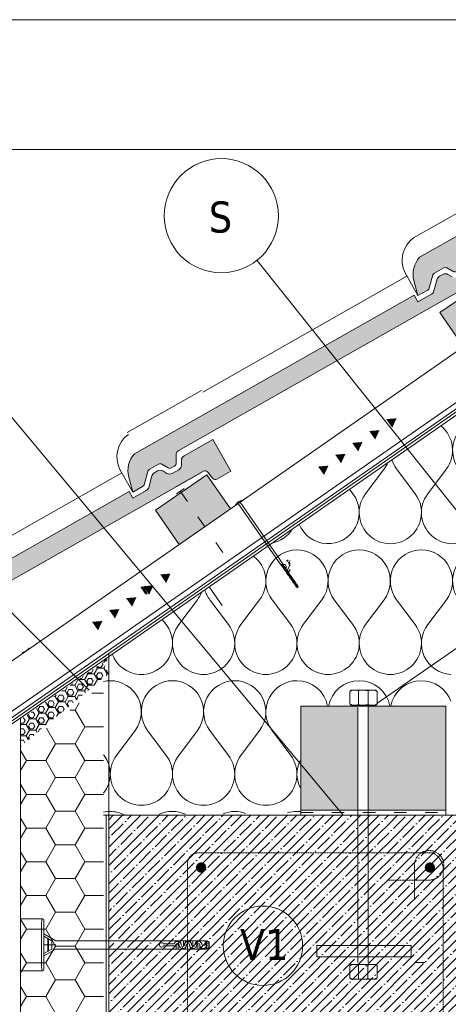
# Model space of a CAD drawing. Header units: millimetres. Extents: x -105824 to -100731, y 43743 to 47488.
# Tile 24 of 25: x -101710 to -101297, y 46519 to 47467. Entities that reach past the tile are written whole.
import ezdxf

# ---------------------------------------------------------------- set-up
doc = ezdxf.new("R2010")
doc.units = ezdxf.units.MM
doc.header["$MEASUREMENT"] = 0
doc.linetypes.add('ASFALT', pattern=[30, 12, -18])
doc.linetypes.add('ČÁRKOVANÁ2', pattern=[0.375, 0.25, -0.125])
doc.styles.add('GENEROVANÝ_STYL_1', font='tahoma.ttf')
doc.linetypes.add('LEPENÍ', pattern='A,0,[3,Detail č.2 DETAIL ŘÍMSY1.Shx,S=0.060476,R=0,X=0,Y=0],-7.62,0', length=7.62)
doc.linetypes.add('PE', pattern='A,0,[2,Detail č.2 DETAIL ŘÍMSY1.Shx,S=0.1501,R=0,X=0,Y=0],-0.1501,0', length=0.1501)
pattern_1 = [(45, (-214672.357, 150968.822), (-8.8388348, 8.8388348), []), (45, (-214663.518, 150968.822), (-8.8388348, 8.8388348), [15.625, -3.125, 0, -3.125])]
pattern_2 = [(0, (-214729.0185, 150545.0436), (0, 4.330127), [2.5, -5]), (120, (-214729.0185, 150545.0436), (3.74999998, 2.1650635), [2.5, -5]), (60, (-214726.5185, 150545.0436), (-3.74999998, 2.1650635), [2.5, -5]), (0, (-214729.5185, 150544.1756), (7.5, 4.330127), [5, -10]), (120, (-214729.5185, 150544.1756), (-7.49999998, 4.33012703), [5, -10]), (60, (-214729.5185, 150544.1756), (2e-08, 8.66025403), [0, -10, 5, 0, 0, 0])]

# ---------------------------------------------------------------- blocks, each defined once
blk = doc.blocks.new('*X3')
at = {"color": 30, "linetype": 'Continuous', "lineweight": 20, "true_color": 0xff6600}
for p, q in [((-101196.77, 47136.55), (-101178.77, 47160.55)), ((-101208.77, 47136.55), (-101211.67, 47140.41)), ((-101376.77, 47010.55), (-101358.77, 47034.55)), ((-101328.77, 47010.55), (-101346.77, 47034.55)), ((-101316.77, 47010.55), (-101298.77, 47034.55)), ((-101268.77, 47010.55), (-101286.77, 47034.55)), ((-101256.77, 47010.55), (-101238.77, 47034.55)), ((-101208.77, 47010.55), (-101226.77, 47034.55)), ((-101196.77, 47010.55), (-101178.77, 47034.55)), ((-101148.77, 47010.55), (-101166.77, 47034.55)), ((-101136.77, 47010.55), (-101118.77, 47034.55)), ((-101088.77, 47010.55), (-101106.77, 47034.55)), ((-101388.77, 47010.55), (-101392.13, 47015.02)), ((-101076.77, 47010.55), (-101070.81, 47018.51)), ((-101556.77, 46884.55), (-101538.77, 46908.55)), ((-101508.77, 46884.55), (-101526.77, 46908.55)), ((-101496.77, 46884.55), (-101478.77, 46908.55)), ((-101448.77, 46884.55), (-101466.77, 46908.55)), ((-101436.77, 46884.55), (-101418.77, 46908.55)), ((-101388.77, 46884.55), (-101406.77, 46908.55)), ((-101376.77, 46884.55), (-101358.77, 46908.55)), ((-101328.77, 46884.55), (-101346.77, 46908.55)), ((-101316.77, 46884.55), (-101298.77, 46908.55)), ((-101268.77, 46884.55), (-101286.77, 46908.55)), ((-101256.77, 46884.55), (-101238.77, 46908.55)), ((-101208.77, 46884.55), (-101226.77, 46908.55)), ((-101196.77, 46884.55), (-101178.77, 46908.55)), ((-101148.77, 46884.55), (-101166.77, 46908.55)), ((-101136.77, 46884.55), (-101118.77, 46908.55)), ((-101093.38, 46890.69), (-101106.77, 46908.55)), ((-101568.77, 46884.55), (-101572.58, 46889.63)), ((-101616.77, 46758.55), (-101598.77, 46782.55)), ((-101568.77, 46758.55), (-101586.77, 46782.55)), ((-101556.77, 46758.55), (-101538.77, 46782.55)), ((-101508.77, 46758.55), (-101526.77, 46782.55)), ((-101496.77, 46758.55), (-101478.77, 46782.55)), ((-101448.77, 46758.55), (-101466.77, 46782.55)), ((-101628.77, 46758.55), (-101629.16, 46759.06))]:
    blk.add_line(p, q, dxfattribs=at)
for centre, start, end in [((-101202.77, 47178.55), 323.1301, 329.15645), ((-101232.77, 47118.55), 203.44208, 36.8699), ((-101172.77, 47118.55), 143.1301, 356.29732), ((-101112.77, 47118.55), 184.0625, 248.50731), ((-101292.77, 47118.55), 285.59907, 323.9872), ((-101262.77, 47052.55), 90, 216.8699), ((-101262.77, 47052.55), 323.1301, 90), ((-101202.77, 47052.55), 90, 216.8699), ((-101202.77, 47052.55), 323.1301, 90), ((-101142.77, 47052.55), 90, 216.8699), ((-101142.77, 47052.55), 323.1301, 90), ((-101322.77, 47052.55), 323.1301, 51.75009), ((-101082.77, 47052.55), 146.77877, 216.8699), ((-101382.77, 47052.55), 323.1301, 336.62743), ((-101322.77, 47052.55), 197.83618, 216.8699), ((-101412.77, 46992.55), 201.95233, 36.8699), ((-101352.77, 46992.55), 143.1301, 36.8699), ((-101292.77, 46992.55), 143.1301, 36.8699), ((-101232.77, 46992.55), 143.1301, 36.8699), ((-101172.77, 46992.55), 143.1301, 36.8699), ((-101112.77, 46992.55), 143.1301, 36.8699), ((-101052.77, 46992.55), 143.1301, 307.85559), ((-101472.77, 46992.55), 281.57162, 328.01464), ((-101442.77, 46926.55), 90, 216.8699), ((-101442.77, 46926.55), 323.1301, 90), ((-101382.77, 46926.55), 90, 216.8699), ((-101382.77, 46926.55), 323.1301, 90), ((-101322.77, 46926.55), 90, 216.8699), ((-101322.77, 46926.55), 323.1301, 90), ((-101262.77, 46926.55), 90, 216.8699), ((-101262.77, 46926.55), 323.1301, 90), ((-101202.77, 46926.55), 90, 216.8699), ((-101202.77, 46926.55), 323.1301, 90), ((-101142.77, 46926.55), 90, 216.8699), ((-101142.77, 46926.55), 323.1301, 90), ((-101082.77, 46926.55), 90, 216.8699), ((-101082.77, 46926.55), 343.64494, 90), ((-101022.77, 46926.55), 94.73186, 193.53745), ((-101502.77, 46926.55), 323.1301, 53.27933), ((-101502.77, 46926.55), 196.30694, 216.8699), ((-101562.77, 46926.55), 323.1301, 339.29031), ((-101592.77, 46866.55), 200.4537, 36.8699), ((-101532.77, 46866.55), 143.1301, 36.8699), ((-101472.77, 46866.55), 143.1301, 36.8699), ((-101412.77, 46866.55), 143.1301, 36.8699), ((-101352.77, 46866.55), 143.1301, 36.8699), ((-101292.77, 46866.55), 143.1301, 266.50292), ((-101292.77, 46866.55), 14.00176, 36.8699), ((-101232.77, 46866.55), 143.1301, 165.99824), ((-101232.77, 46866.55), 249.80637, 36.8699), ((-101172.77, 46866.55), 143.1301, 273.25136), ((-101172.77, 46866.55), 336.43317, 36.8699), ((-101112.77, 46866.55), 143.1301, 197.93472), ((-101652.77, 46866.55), 321.9331, 331.46852), ((-101622.77, 46800.55), 90, 102.28111), ((-101622.77, 46800.55), 323.1301, 90), ((-101562.77, 46800.55), 90, 216.8699), ((-101562.77, 46800.55), 323.1301, 90), ((-101502.77, 46800.55), 90, 216.8699), ((-101502.77, 46800.55), 323.1301, 90), ((-101442.77, 46800.55), 90, 216.8699), ((-101442.77, 46800.55), 10.32597, 90), ((-101382.77, 46800.55), 90, 169.67403), ((-101382.77, 46800.55), 10.32597, 90), ((-101322.77, 46800.55), 90, 169.67403), ((-101322.77, 46800.55), 20.11533, 90), ((-101262.77, 46800.55), 345.36344, 47.94591), ((-101202.77, 46800.55), 90, 192.35535), ((-101202.77, 46800.55), 57.32918, 90), ((-101652.77, 46740.55), 321.93331, 36.8699), ((-101592.77, 46740.55), 143.1301, 36.8699), ((-101532.77, 46740.55), 143.1301, 36.8699), ((-101472.77, 46740.55), 143.1301, 36.8699), ((-101412.77, 46740.55), 154.21964, 205.78036), ((-101622.77, 46674.55), 90, 102.28098), ((-101622.77, 46674.55), 62.58104, 90), ((-101562.77, 46674.55), 90, 115.64444), ((-101562.77, 46674.55), 65.78788, 90), ((-101502.77, 46674.55), 90, 111.9936), ((-101502.77, 46674.55), 69.43872, 90), ((-101442.77, 46674.55), 90, 107.61248), ((-101442.77, 46674.55), 84.28777, 90)]:
    blk.add_arc(centre, 30, start, end, dxfattribs=at)
blk = doc.blocks.new('výplň_1_1', base_point=(0, 0))
at = {"color": 30, "linetype": 'Continuous', "lineweight": 20, "true_color": 0xff6600}
blk.add_blockref('*X3', (0, 0), dxfattribs=at)

msp = doc.modelspace()

# ---------------------------------------------------------------- hatches: boundary and pattern name
at = {"linetype": 'Continuous', "lineweight": 20, "true_color": 0xff6600}
for points in [[(-101284.24, 47238.4, -0.268535), (-101282.44, 47241.46), (-101227.53, 47272.61), (-101237.96, 47287.63), (-101324.52, 47238.53, 0.255685), (-101330.01, 47216.17), (-101326.13, 47201.56), (-101316.66, 47206.93, 0.198911), (-101315.24, 47208.76), (-101311.71, 47221.52, -0.197952), (-101310.29, 47223.34), (-101301.2, 47228.49, -0.267722), (-101298.16, 47228.47), (-101292.13, 47224.93, 0.270431), (-101289.1, 47224.89), (-101285.84, 47226.74, 0.267947), (-101284.3, 47229.36)], [(-101599.42, 47049.13, 0.255685), (-101604.92, 47026.78), (-101601.03, 47012.17), (-101591.57, 47017.54, 0.198911), (-101590.14, 47019.37), (-101586.62, 47032.13, -0.197952), (-101585.19, 47033.95), (-101576.1, 47039.1, -0.267722), (-101573.07, 47039.08), (-101567.04, 47035.53, 0.270431), (-101564.01, 47035.5), (-101560.75, 47037.35, 0.267947), (-101559.21, 47039.96), (-101559.14, 47049.01, -0.268535), (-101557.35, 47052.07), (-101258.04, 47221.85, -0.364957), (-101254.21, 47221.16), (-101248.94, 47214.78, 0.36397), (-101245.1, 47214.07), (-101231.48, 47221.8), (-101248.83, 47252.39), (-101276.66, 47236.6, 0.267947), (-101279.22, 47232.24), (-101279.26, 47227.56, -0.267952), (-101281.82, 47223.2), (-101288.12, 47219.63, -0.267826), (-101293.18, 47219.67), (-101297.2, 47222.04, 0.267949), (-101302.26, 47222.08), (-101305.24, 47220.39, 0.198913), (-101307.62, 47217.33), (-101310.7, 47206.2, -0.198912), (-101313.08, 47203.15), (-101326.15, 47195.73), (-101329.76, 47202.1)], [(-101255.65, 47219.44), (-101304.92, 47185.2), (-101282.1, 47152.36), (-101232.83, 47186.59)], [(-101346.72, 47083.37), (-101356.68, 47082.54), (-101350.97, 47074.33)], [(-101363.14, 47071.96), (-101373.1, 47071.12), (-101367.4, 47062.91)], [(-101874.33, 46859.74, 0.255685), (-101879.82, 46837.39), (-101875.94, 46822.78), (-101866.47, 46828.15, 0.198911), (-101865.04, 46829.98), (-101861.52, 46842.73, -0.197952), (-101860.1, 46844.55), (-101851.01, 46849.71, -0.267722), (-101847.97, 46849.69), (-101841.94, 46846.14, 0.270431), (-101838.91, 46846.11), (-101835.65, 46847.96, 0.267947), (-101834.11, 46850.57), (-101834.04, 46859.62, -0.268535), (-101832.25, 46862.68), (-101532.94, 47032.46, -0.364957), (-101529.11, 47031.76), (-101523.84, 47025.39, 0.36397), (-101520.01, 47024.68), (-101506.38, 47032.41), (-101523.73, 47062.99), (-101551.57, 47047.21, 0.267947), (-101554.13, 47042.85), (-101554.16, 47038.17, -0.267952), (-101556.73, 47033.81), (-101563.02, 47030.24, -0.267826), (-101568.08, 47030.28), (-101572.11, 47032.65, 0.267949), (-101577.17, 47032.69), (-101580.15, 47030.99, 0.198913), (-101582.53, 47027.94), (-101585.6, 47016.81, -0.198912), (-101587.98, 47013.76), (-101601.05, 47006.34), (-101604.66, 47012.71)], [(-101379.56, 47060.54), (-101389.53, 47059.71), (-101383.82, 47051.5)], [(-101395.98, 47049.13), (-101405.95, 47048.29), (-101400.24, 47040.08)], [(-101412.41, 47037.72), (-101422.37, 47036.88), (-101416.66, 47028.67)], [(-101529.79, 47028.96), (-101579.07, 46994.72), (-101556.24, 46961.87), (-101506.97, 46996.11)], [(-101564.63, 46933.77), (-101574.59, 46932.93), (-101568.89, 46924.72)], [(-101581.05, 46922.36), (-101591.02, 46921.52), (-101585.31, 46913.31)], [(-101597.47, 46910.94), (-101607.44, 46910.1), (-101601.73, 46901.89)], [(-101613.9, 46899.53), (-101623.86, 46898.69), (-101618.15, 46890.48)], [(-101630.32, 46888.11), (-101640.28, 46887.28), (-101634.58, 46879.06)], [(-101354.05, 46805.93), (-101331.53, 46805.93), (-101354.05, 46806.97)]]:
    msp.add_hatch(color=30, dxfattribs=at).paths.add_polyline_path(points)
h = msp.add_hatch(dxfattribs=at)
h.set_pattern_fill('PUR_0001', color=30, style=0, pattern_type=2)
h.set_pattern_definition(pattern_2)
h.paths.add_polyline_path([(-101456.91, 46943.21), (-101456.51, 46943.33), (-101456.69, 46942.77), (-101456.26, 46942.15), (-101455.78, 46942.28), (-101455.96, 46941.72), (-101455.53, 46941.1), (-101455.06, 46941.23), (-101455.24, 46940.68), (-101454.81, 46940.06), (-101454.33, 46940.19), (-101454.51, 46939.63), (-101454.08, 46939.01), (-101453.61, 46939.14), (-101453.79, 46938.59), (-101453.36, 46937.96), (-101452.88, 46938.1), (-101453.06, 46937.54), (-101452.63, 46936.92), (-101452.16, 46937.05), (-101452.34, 46936.49), (-101451.91, 46935.87), (-101451.43, 46936), (-101451.61, 46935.45), (-101451.2, 46934.86), (-101449.31, 46936.32), (-101449.31, 46948.49)])
h = msp.add_hatch(dxfattribs=at)
h.set_pattern_fill('PUR_0001', color=30, style=0, pattern_type=2)
h.set_pattern_definition(pattern_2)
h.paths.add_polyline_path([(-101456.69, 46942.77), (-101457.45, 46941.7), (-101457.02, 46941.08), (-101456.26, 46942.15)])
h = msp.add_hatch(dxfattribs=at)
h.set_pattern_fill('PUR_0001', color=30, style=0, pattern_type=2)
h.set_pattern_definition(pattern_2)
h.paths.add_polyline_path([(-101455.78, 46942.28), (-101457.2, 46940.52), (-101456.73, 46940.65), (-101455.96, 46941.72)])
h = msp.add_hatch(dxfattribs=at)
h.set_pattern_fill('PUR_0001', color=30, style=0, pattern_type=2)
h.set_pattern_definition(pattern_2)
h.paths.add_polyline_path([(-101457.2, 46940.52), (-101455.78, 46942.28), (-101456.26, 46942.15), (-101457.02, 46941.08)])
h = msp.add_hatch(dxfattribs=at)
h.set_pattern_fill('PUR_0001', color=30, style=0, pattern_type=2)
h.set_pattern_definition(pattern_2)
h.paths.add_polyline_path([(-101455.96, 46941.72), (-101456.73, 46940.65), (-101456.3, 46940.03), (-101455.53, 46941.1)])
h = msp.add_hatch(dxfattribs=at)
h.set_pattern_fill('PUR_0001', color=30, style=0, pattern_type=2)
h.set_pattern_definition(pattern_2)
h.paths.add_polyline_path([(-101455.57, 46938.99), (-101454.81, 46940.06), (-101455.24, 46940.68), (-101456, 46939.61)])
h = msp.add_hatch(dxfattribs=at)
h.set_pattern_fill('PUR_0001', color=30, style=0, pattern_type=2)
h.set_pattern_definition(pattern_2)
h.paths.add_polyline_path([(-101454.51, 46939.63), (-101455.28, 46938.56), (-101454.85, 46937.94), (-101454.08, 46939.01)])
h = msp.add_hatch(dxfattribs=at)
h.set_pattern_fill('PUR_0001', color=30, style=0, pattern_type=2)
h.set_pattern_definition(pattern_2)
h.paths.add_polyline_path([(-101453.4, 46935.85), (-101452.63, 46936.92), (-101453.06, 46937.54), (-101453.83, 46936.47)])
h = msp.add_hatch(dxfattribs=at)
h.set_pattern_fill('PUR_0001', color=30, style=0, pattern_type=2)
h.set_pattern_definition(pattern_2)
h.paths.add_polyline_path([(-101451.61, 46935.45), (-101452.38, 46934.38), (-101452.19, 46934.1), (-101451.2, 46934.86), (-101451.18, 46934.83)])
h = msp.add_hatch(dxfattribs=at)
h.set_pattern_fill('DEK03_PIR_0001', color=30, style=0, pattern_type=2)
h.set_pattern_definition([(0, (-214781.358, 150533.886), (0, 5.41265875), [3.125, -6.25]), (120, (-214781.358, 150533.886), (4.68749998, 2.70632937), [3.125, -6.25]), (60, (-214778.233, 150533.886), (-4.68749998, 2.70632938), [3.125, -6.25]), (0, (-214781.983, 150532.801), (9.375, 5.41265875), [6.25, -12.5]), (120, (-214781.983, 150532.801), (-9.37499998, 5.41265879), [6.25, -12.5]), (60, (-214781.983, 150532.801), (2e-08, 10.82531754), [0, -12.5, 6.25, 0, 0, 0])])
h.paths.add_polyline_path([(-101707.93, 46794.01, 0.079502), (-101709.16, 46767.3), (-101624.16, 46837.65, -0.458982), (-101624.16, 46852.22)])
h = msp.add_hatch(dxfattribs=at)
h.set_pattern_fill('EPS_0001', color=30, style=0, pattern_type=2)
h.set_pattern_definition([(0, (-214822.357, 150968.822), (28.125, 16.2379762), [18.75, -37.5]), (120, (-214822.357, 150968.822), (-28.125, 16.2379764), [18.75, -37.5]), (60, (-214822.357, 150968.822), (6e-08, 32.4759526), [0, -37.5, 18.75, 0, 0, 0])])
h.paths.add_polyline_path([(-101709.16, 46765.62), (-101709.16, 46462.93), (-101629.16, 46462.93), (-101629.16, 46827.29)])
at = {"linetype": 'Continuous', "lineweight": 20, "true_color": 0xb4a35c}
for points in [[(-101439.16, 46745.04), (-101383.95, 46783.41), (-101383.95, 46805.93), (-101439.16, 46805.93)], [(-101374.05, 46705.93), (-101299.16, 46705.93), (-101299.16, 46805.93), (-101374.05, 46805.93)], [(-101383.95, 46783.41), (-101439.16, 46745.04), (-101439.16, 46705.93), (-101383.95, 46705.93)]]:
    msp.add_hatch(color=33, dxfattribs=at).paths.add_polyline_path(points)
at = {"linetype": 'Continuous', "lineweight": 20, "true_color": 0xff6600}
h = msp.add_hatch(dxfattribs=at)
h.set_pattern_fill('ANSI35_0001', color=30, style=0, pattern_type=2)
h.set_pattern_definition(pattern_1)
h.paths.add_polyline_path([(-101364.05, 46700.93), (-101624.16, 46700.93), (-101624.16, 46450.93), (-101244.16, 46450.93), (-101244.16, 46700.93), (-101354.35, 46700.93), (-101354.35, 46559.07, 1), (-101308.86, 46559.07), (-101299.16, 46559.07, -1), (-101364.05, 46559.07)])
h = msp.add_hatch(dxfattribs=at)
h.set_pattern_fill('ANSI35_0001', color=30, style=0, pattern_type=2)
h.set_pattern_definition(pattern_1)
h.paths.add_polyline_path([(-101308.86, 46559.07, -1), (-101354.35, 46559.07), (-101354.35, 46700.93), (-101364.05, 46700.93), (-101364.05, 46559.07, 1), (-101299.16, 46559.07)])
at = {"linetype": 'Continuous', "lineweight": 13}
for points in [[(-101530.12, 46650.53, 1), (-101540.14, 46650.53, 1)], [(-101319.64, 46650.53, 1), (-101309.62, 46650.53, 1)]]:
    msp.add_hatch(color=154, dxfattribs=at).paths.add_polyline_path(points)

# ---------------------------------------------------------------- linework, layer by layer
at = {"color": 154, "linetype": 'Continuous', "lineweight": 13}
for p, q in [((-101736.35, 47342.48), (-100736.35, 47342.48)), ((-101481.38, 47235.61), (-101144.48, 46813.53))]:
    msp.add_line(p, q, dxfattribs=at)
at = {"color": 48, "linetype": 'Continuous', "lineweight": 20, "true_color": 0x5a400a}
for p, q in [((-101258.63, 47298), (-101330.34, 47257.32)), ((-101336.73, 47220.25), (-101533.53, 47108.61)), ((-101326.13, 47201.56), (-101338.61, 47223.56)), ((-102035.43, 46628.91), (-101188.94, 47217.08)), ((-101304.92, 47185.2), (-101255.65, 47219.44)), ((-102019.18, 46591.5), (-101166.12, 47184.23)), ((-101304.92, 47185.2), (-101282.1, 47152.36)), ((-102006.91, 46587.84), (-101160.42, 47176.02)), ((-101931.25, 46646.5), (-101163.27, 47180.13)), ((-101534.64, 47110.27), (-101606.35, 47069.59)), ((-101611.63, 47030.85), (-101808.43, 46919.22)), ((-101601.03, 47012.17), (-101613.51, 47034.16)), ((-101579.07, 46994.72), (-101529.79, 47028.96)), ((-101529.79, 47028.96), (-101506.97, 46996.11)), ((-101365.67, 46808.66), (-101070.98, 47013.42)), ((-101579.07, 46994.72), (-101556.24, 46961.87)), ((-101527.44, 46921), (-101514.88, 46902.93)), ((-101624.16, 46856.84), (-101624.16, 46450.93)), ((-101439.16, 46805.93), (-101439.16, 46700.93)), ((-101299.16, 46805.93), (-101439.16, 46805.93)), ((-101299.16, 46805.93), (-101299.16, 46700.93)), ((-101709.16, 46794.73), (-101709.16, 46329.01)), ((-101244.16, 46700.93), (-101629.16, 46700.93)), ((-101624.16, 46450.93), (-101624.16, 46700.93)), ((-101439.16, 46705.93), (-101299.16, 46705.93))]:
    msp.add_line(p, q, dxfattribs=at)
at = {"color": 7, "linetype": 'PE', "lineweight": 13}
msp.add_line((-101934.06, 46641.5), (-101161.84, 47178.08), dxfattribs=at)
at = {"color": 7, "linetype": 'ASFALT', "lineweight": 20}
for p, q in [((-101558.98, 47010.5), (-101551.59, 47015.64)), ((-101555.29, 47013.07), (-101509.64, 46947.37))]:
    msp.add_line(p, q, dxfattribs=at)
at = {"color": 7, "linetype": 'Continuous', "lineweight": 20}
for p, q in [((-101495.44, 47004.12), (-101501.8, 46999.7)), ((-101497.65, 47002.58), (-101456.54, 46943.3)), ((-101495.79, 47004.63), (-101496.73, 47003.97)), ((-101495.79, 47004.63), (-101495.44, 47004.12)), ((-101501.21, 47000.87), (-101502.15, 47000.21)), ((-101502.15, 47000.21), (-101501.8, 46999.7)), ((-101499.43, 47001.35), (-101458.32, 46942.07)), ((-101457.71, 46942.01), (-101458.32, 46942.07)), ((-101456.69, 46943.19), (-101458.17, 46942.16)), ((-101457.36, 46941.5), (-101457.71, 46942.01)), ((-101457.63, 46942.08), (-101456.85, 46942.63)), ((-101456.13, 46942.71), (-101457.54, 46940.95)), ((-101457.54, 46940.95), (-101457.36, 46941.5)), ((-101457.54, 46940.95), (-101457.07, 46941.08)), ((-101456.6, 46942.58), (-101457.36, 46941.5)), ((-101457.07, 46941.08), (-101456.3, 46942.15)), ((-101457.07, 46941.08), (-101456.64, 46940.46)), ((-101455.4, 46941.66), (-101456.82, 46939.9)), ((-101456.82, 46939.9), (-101456.64, 46940.46)), ((-101456.69, 46942.71), (-101456.54, 46943.3)), ((-101456.6, 46942.58), (-101456.69, 46942.71)), ((-101455.87, 46941.53), (-101456.64, 46940.46)), ((-101456.6, 46942.58), (-101456.13, 46942.71)), ((-101456.34, 46940.03), (-101455.58, 46941.11)), ((-101456.34, 46940.03), (-101455.91, 46939.41)), ((-101456.3, 46942.15), (-101456.13, 46942.71)), ((-101456.3, 46942.15), (-101455.87, 46941.53)), ((-101454.67, 46940.62), (-101456.09, 46938.86)), ((-101456.09, 46938.86), (-101455.91, 46939.41)), ((-101456.09, 46938.86), (-101455.62, 46938.99)), ((-101455.15, 46940.48), (-101455.91, 46939.41)), ((-101455.87, 46941.53), (-101455.4, 46941.66)), ((-101455.62, 46938.99), (-101454.85, 46940.06)), ((-101455.62, 46938.99), (-101455.19, 46938.37)), ((-101455.58, 46941.11), (-101455.4, 46941.66)), ((-101455.58, 46941.11), (-101455.15, 46940.48)), ((-101453.95, 46939.57), (-101455.37, 46937.81)), ((-101455.37, 46937.81), (-101455.19, 46938.37)), ((-101455.37, 46937.81), (-101454.89, 46937.94)), ((-101454.42, 46939.44), (-101455.19, 46938.37)), ((-101455.15, 46940.48), (-101454.67, 46940.62)), ((-101454.89, 46937.94), (-101454.13, 46939.01)), ((-101454.89, 46937.94), (-101454.46, 46937.32)), ((-101454.85, 46940.06), (-101454.67, 46940.62)), ((-101454.85, 46940.06), (-101454.42, 46939.44)), ((-101453.22, 46938.52), (-101454.64, 46936.76)), ((-101454.64, 46936.76), (-101454.46, 46937.32)), ((-101454.64, 46936.76), (-101454.17, 46936.9)), ((-101453.7, 46938.39), (-101454.46, 46937.32)), ((-101454.42, 46939.44), (-101453.95, 46939.57)), ((-101454.17, 46936.9), (-101453.4, 46937.97)), ((-101454.17, 46936.9), (-101453.74, 46936.27)), ((-101454.13, 46939.01), (-101453.95, 46939.57)), ((-101454.13, 46939.01), (-101453.7, 46938.39)), ((-101452.5, 46937.48), (-101453.92, 46935.72)), ((-101453.92, 46935.72), (-101453.74, 46936.27)), ((-101453.92, 46935.72), (-101453.44, 46935.85)), ((-101452.97, 46937.35), (-101453.74, 46936.27)), ((-101453.7, 46938.39), (-101453.22, 46938.52)), ((-101453.44, 46935.85), (-101452.68, 46936.92)), ((-101453.44, 46935.85), (-101453.01, 46935.23)), ((-101453.4, 46937.97), (-101453.22, 46938.52)), ((-101453.4, 46937.97), (-101452.97, 46937.35)), ((-101451.77, 46936.43), (-101453.19, 46934.67)), ((-101453.19, 46934.67), (-101453.01, 46935.23)), ((-101452.25, 46936.3), (-101453.01, 46935.23)), ((-101452.97, 46937.35), (-101452.5, 46937.48)), ((-101452.72, 46934.8), (-101451.95, 46935.88)), ((-101452.68, 46936.92), (-101452.5, 46937.48)), ((-101452.68, 46936.92), (-101452.25, 46936.3)), ((-101451.05, 46935.39), (-101452.47, 46933.63)), ((-101451.52, 46935.25), (-101452.29, 46934.18)), ((-101452.25, 46936.3), (-101451.77, 46936.43)), ((-101451.95, 46935.88), (-101451.77, 46936.43)), ((-101451.95, 46935.88), (-101451.52, 46935.25)), ((-101451.52, 46935.25), (-101451.05, 46935.39)), ((-101451.23, 46934.83), (-101451.05, 46935.39)), ((-101453.19, 46934.67), (-101452.72, 46934.8)), ((-101452.72, 46934.8), (-101452.29, 46934.18)), ((-101452.47, 46933.63), (-101452.29, 46934.18)), ((-101452.47, 46933.63), (-101451.99, 46933.76)), ((-101451.99, 46933.76), (-101451.23, 46934.83)), ((-101451.99, 46933.76), (-101451.56, 46933.14)), ((-101450.32, 46934.34), (-101451.74, 46932.58)), ((-101451.74, 46932.58), (-101451.56, 46933.14)), ((-101451.74, 46932.58), (-101451.27, 46932.71)), ((-101450.8, 46934.21), (-101451.56, 46933.14)), ((-101451.27, 46932.71), (-101450.5, 46933.78)), ((-101451.27, 46932.71), (-101450.84, 46932.09)), ((-101451.23, 46934.83), (-101450.8, 46934.21)), ((-101449.6, 46933.29), (-101451.02, 46931.53)), ((-101451.02, 46931.53), (-101450.84, 46932.09)), ((-101451.02, 46931.53), (-101450.54, 46931.67)), ((-101450.07, 46933.16), (-101450.84, 46932.09)), ((-101450.8, 46934.21), (-101450.32, 46934.34)), ((-101450.54, 46931.67), (-101449.78, 46932.74)), ((-101450.54, 46931.67), (-101450.11, 46931.04)), ((-101450.5, 46933.78), (-101450.32, 46934.34)), ((-101450.5, 46933.78), (-101450.07, 46933.16)), ((-101448.87, 46932.25), (-101450.29, 46930.49)), ((-101450.29, 46930.49), (-101450.11, 46931.04)), ((-101450.29, 46930.49), (-101449.82, 46930.62)), ((-101449.35, 46932.12), (-101450.11, 46931.04)), ((-101450.07, 46933.16), (-101449.6, 46933.29)), ((-101449.82, 46930.62), (-101449.05, 46931.69)), ((-101449.82, 46930.62), (-101449.38, 46930)), ((-101449.78, 46932.74), (-101449.6, 46933.29)), ((-101449.78, 46932.74), (-101449.35, 46932.12)), ((-101448.15, 46931.2), (-101449.56, 46929.44)), ((-101449.56, 46929.44), (-101449.38, 46930)), ((-101449.56, 46929.44), (-101449.09, 46929.57)), ((-101448.62, 46931.07), (-101449.38, 46930)), ((-101449.35, 46932.12), (-101448.87, 46932.25)), ((-101449.09, 46929.57), (-101448.33, 46930.65)), ((-101449.09, 46929.57), (-101448.66, 46928.95)), ((-101449.05, 46931.69), (-101448.87, 46932.25)), ((-101449.05, 46931.69), (-101448.62, 46931.07)), ((-101447.42, 46930.16), (-101448.84, 46928.4)), ((-101448.84, 46928.4), (-101448.66, 46928.95)), ((-101448.84, 46928.4), (-101448.36, 46928.53)), ((-101447.89, 46930.02), (-101448.66, 46928.95)), ((-101448.62, 46931.07), (-101448.15, 46931.2)), ((-101448.36, 46928.53), (-101447.6, 46929.6)), ((-101448.36, 46928.53), (-101447.93, 46927.91)), ((-101448.33, 46930.65), (-101448.15, 46931.2)), ((-101448.33, 46930.65), (-101447.89, 46930.02)), ((-101446.69, 46929.11), (-101448.11, 46927.35)), ((-101448.11, 46927.35), (-101447.93, 46927.91)), ((-101448.11, 46927.35), (-101447.64, 46927.48)), ((-101447.17, 46928.98), (-101447.93, 46927.91)), ((-101447.89, 46930.02), (-101447.42, 46930.16)), ((-101447.64, 46927.48), (-101446.87, 46928.55)), ((-101447.64, 46927.48), (-101447.21, 46926.86)), ((-101447.6, 46929.6), (-101447.42, 46930.16)), ((-101447.6, 46929.6), (-101447.17, 46928.98)), ((-101445.97, 46928.06), (-101447.39, 46926.3)), ((-101447.39, 46926.3), (-101447.21, 46926.86)), ((-101447.39, 46926.3), (-101446.91, 46926.44)), ((-101446.44, 46927.93), (-101447.21, 46926.86)), ((-101447.17, 46928.98), (-101446.69, 46929.11)), ((-101446.91, 46926.44), (-101446.15, 46927.51)), ((-101446.91, 46926.44), (-101446.48, 46925.81)), ((-101446.87, 46928.55), (-101446.69, 46929.11)), ((-101446.87, 46928.55), (-101446.44, 46927.93)), ((-101445.24, 46927.02), (-101446.66, 46925.26)), ((-101446.66, 46925.26), (-101446.48, 46925.81)), ((-101445.72, 46926.89), (-101446.48, 46925.81)), ((-101446.44, 46927.93), (-101445.97, 46928.06)), ((-101446.19, 46925.39), (-101445.42, 46926.46)), ((-101446.15, 46927.51), (-101445.97, 46928.06)), ((-101446.15, 46927.51), (-101445.72, 46926.89)), ((-101444.52, 46925.97), (-101445.94, 46924.21)), ((-101444.99, 46925.84), (-101445.76, 46924.77)), ((-101445.72, 46926.89), (-101445.24, 46927.02)), ((-101445.42, 46926.46), (-101445.24, 46927.02)), ((-101445.42, 46926.46), (-101444.99, 46925.84)), ((-101444.99, 46925.84), (-101444.52, 46925.97)), ((-101444.7, 46925.42), (-101444.52, 46925.97)), ((-101593.04, 46920.03), (-101592.86, 46920.59)), ((-101593.04, 46920.03), (-101592.56, 46920.16)), ((-101592.56, 46920.16), (-101591.8, 46921.23)), ((-101592.56, 46920.16), (-101592.13, 46919.54)), ((-101590.89, 46920.74), (-101592.31, 46918.98)), ((-101592.31, 46918.98), (-101592.13, 46919.54)), ((-101592.31, 46918.98), (-101591.84, 46919.11)), ((-101591.37, 46920.61), (-101592.13, 46919.54)), ((-101591.84, 46919.11), (-101591.07, 46920.19)), ((-101591.84, 46919.11), (-101591.41, 46918.49)), ((-101590.17, 46919.7), (-101591.58, 46917.94)), ((-101591.58, 46917.94), (-101591.41, 46918.49)), ((-101591.58, 46917.94), (-101591.11, 46918.07)), ((-101590.64, 46919.56), (-101591.41, 46918.49)), ((-101591.37, 46920.61), (-101590.89, 46920.74)), ((-101591.11, 46918.07), (-101590.35, 46919.14)), ((-101591.11, 46918.07), (-101590.68, 46917.45)), ((-101591.07, 46920.19), (-101590.89, 46920.74)), ((-101591.07, 46920.19), (-101590.64, 46919.56)), ((-101589.44, 46918.65), (-101590.86, 46916.89)), ((-101590.86, 46916.89), (-101590.68, 46917.45)), ((-101590.86, 46916.89), (-101590.38, 46917.02)), ((-101589.91, 46918.52), (-101590.68, 46917.45)), ((-101590.64, 46919.56), (-101590.17, 46919.7)), ((-101590.38, 46917.02), (-101589.95, 46916.4)), ((-101590.37, 46917.01), (-101589.61, 46918.08)), ((-101590.35, 46919.14), (-101590.17, 46919.7)), ((-101590.35, 46919.14), (-101589.91, 46918.52)), ((-101588.71, 46917.6), (-101590.13, 46915.84)), ((-101590.13, 46915.84), (-101589.95, 46916.4)), ((-101589.19, 46917.47), (-101589.95, 46916.4)), ((-101589.91, 46918.52), (-101589.44, 46918.65)), ((-101589.66, 46915.98), (-101588.89, 46917.05)), ((-101589.62, 46918.09), (-101589.44, 46918.65)), ((-101589.62, 46918.09), (-101589.19, 46917.47)), ((-101588.05, 46916.48), (-101589.31, 46914.94)), ((-101589.19, 46917.47), (-101588.71, 46917.6)), ((-101588.46, 46916.43), (-101589.19, 46915.41)), ((-101588.89, 46917.05), (-101588.71, 46917.6)), ((-101588.89, 46917.05), (-101588.46, 46916.43)), ((-101588.46, 46916.43), (-101588.05, 46916.48)), ((-101588.23, 46915.92), (-101588.05, 46916.48)), ((-101446.66, 46925.26), (-101446.19, 46925.39)), ((-101446.19, 46925.39), (-101445.76, 46924.77)), ((-101445.94, 46924.21), (-101445.76, 46924.77)), ((-101445.94, 46924.21), (-101445.46, 46924.34)), ((-101445.46, 46924.34), (-101444.7, 46925.42)), ((-101445.46, 46924.34), (-101445.03, 46923.72)), ((-101443.79, 46924.93), (-101445.21, 46923.17)), ((-101445.21, 46923.17), (-101445.03, 46923.72)), ((-101445.21, 46923.17), (-101444.74, 46923.3)), ((-101444.27, 46924.79), (-101445.03, 46923.72)), ((-101444.74, 46923.3), (-101443.97, 46924.37)), ((-101444.74, 46923.3), (-101444.31, 46922.68)), ((-101444.7, 46925.42), (-101444.27, 46924.79)), ((-101443.07, 46923.88), (-101444.49, 46922.12)), ((-101444.49, 46922.12), (-101444.31, 46922.68)), ((-101444.49, 46922.12), (-101444.01, 46922.25)), ((-101443.54, 46923.75), (-101444.31, 46922.68)), ((-101444.27, 46924.79), (-101443.79, 46924.93)), ((-101444.01, 46922.25), (-101443.25, 46923.32)), ((-101444.01, 46922.25), (-101443.58, 46921.63)), ((-101443.97, 46924.37), (-101443.79, 46924.93)), ((-101443.97, 46924.37), (-101443.54, 46923.75)), ((-101442.34, 46922.83), (-101443.76, 46921.07)), ((-101443.76, 46921.07), (-101443.58, 46921.63)), ((-101443.76, 46921.07), (-101443.29, 46921.21)), ((-101442.82, 46922.7), (-101443.58, 46921.63)), ((-101443.54, 46923.75), (-101443.07, 46923.88)), ((-101443.29, 46921.21), (-101442.52, 46922.28)), ((-101443.29, 46921.21), (-101442.86, 46920.59)), ((-101443.25, 46923.32), (-101443.07, 46923.88)), ((-101443.25, 46923.32), (-101442.82, 46922.7)), ((-101441.62, 46921.79), (-101443.04, 46920.03)), ((-101442.09, 46921.66), (-101442.86, 46920.59)), ((-101442.82, 46922.7), (-101442.34, 46922.83)), ((-101442.52, 46922.28), (-101442.34, 46922.83)), ((-101442.52, 46922.28), (-101442.09, 46921.66)), ((-101442.09, 46921.66), (-101441.62, 46921.79)), ((-101441.8, 46921.23), (-101441.62, 46921.79)), ((-101441.8, 46921.23), (-101441.37, 46920.61)), ((-101590.13, 46915.84), (-101589.66, 46915.98)), ((-101589.19, 46915.41), (-101589.66, 46915.98)), ((-101589.31, 46914.94), (-101589.19, 46915.41)), ((-101589.31, 46914.94), (-101588.83, 46915.07)), ((-101588.83, 46915.07), (-101588.23, 46915.92)), ((-101588.32, 46914.57), (-101588.83, 46915.07)), ((-101587.48, 46915.2), (-101588.44, 46914.09)), ((-101588.44, 46914.09), (-101588.32, 46914.57)), ((-101588.44, 46914.09), (-101587.97, 46914.22)), ((-101587.89, 46915.16), (-101588.32, 46914.57)), ((-101587.89, 46915.16), (-101588.23, 46915.92)), ((-101587.97, 46914.22), (-101587.66, 46914.65)), ((-101587.74, 46913.99), (-101587.97, 46914.22)), ((-101587.89, 46915.16), (-101587.48, 46915.2)), ((-101587.66, 46914.65), (-101587.48, 46915.2)), ((-101587.46, 46914.19), (-101587.66, 46914.65)), ((-101700.74, 46861.46), (-101707.1, 46857.05)), ((-101701.09, 46861.97), (-101702.04, 46861.32)), ((-101701.09, 46861.97), (-101700.74, 46861.46)), ((-101706.52, 46858.21), (-101707.46, 46857.56)), ((-101707.46, 46857.56), (-101707.1, 46857.05)), ((-101391.81, 46820.06), (-101390.49, 46821.38)), ((-101390.49, 46821.38), (-101366.7, 46821.38)), ((-101365.41, 46820.08), (-101366.7, 46821.38)), ((-101391.81, 46808.29), (-101391.81, 46820.06)), ((-101383.35, 46820.84), (-101383.35, 46807.51)), ((-101374.19, 46820.71), (-101374.19, 46807.65)), ((-101365.41, 46820.08), (-101365.41, 46808.27)), ((-101391.81, 46808.29), (-101390.49, 46806.97)), ((-101390.49, 46806.97), (-101366.7, 46806.97)), ((-101383.95, 46804.57), (-101383.95, 46559.07)), ((-101374.25, 46806.97), (-101374.25, 46559.07)), ((-101365.41, 46808.27), (-101366.7, 46806.97)), ((-101689.16, 46595.31), (-101689.16, 46556.55)), ((-101688.66, 46599.93), (-101689.08, 46596.55)), ((-101686.66, 46599.93), (-101686.66, 46551.93)), ((-101675.16, 46579.93), (-101686.66, 46586.57)), ((-101679.22, 46579.97), (-101686.66, 46584.26)), ((-101675.16, 46575.93), (-101686.66, 46575.93)), ((-101682.78, 46569.84), (-101682.78, 46582.02)), ((-101682.28, 46570.13), (-101682.28, 46581.73)), ((-101679.16, 46579.93), (-101679.16, 46571.93)), ((-101675.16, 46579.93), (-101530.04, 46579.93)), ((-101561.74, 46576.93), (-101571.27, 46576.93)), ((-101561.9, 46574.93), (-101571.27, 46574.93)), ((-101559.27, 46579.01), (-101559.27, 46579.93)), ((-101559.27, 46571.93), (-101559.27, 46576.09)), ((-101557.27, 46579.37), (-101557.27, 46579.93)), ((-101557.27, 46571.93), (-101557.27, 46577.33)), ((-101552.27, 46574.53), (-101552.27, 46579.93)), ((-101550.27, 46578.43), (-101550.27, 46579.93)), ((-101545.27, 46578.33), (-101545.27, 46579.93)), ((-101543.27, 46574.5), (-101543.27, 46579.93)), ((-101538.27, 46579.4), (-101538.27, 46579.93)), ((-101538.27, 46571.93), (-101538.27, 46577.36)), ((-101536.27, 46579.07), (-101536.27, 46579.93)), ((-101536.27, 46571.93), (-101536.27, 46574.7)), ((-101531.27, 46575.85), (-101531.27, 46579.93)), ((-101527.54, 46574.93), (-101530.32, 46574.93)), ((-101527.54, 46576.93), (-101530.14, 46576.93)), ((-101530.04, 46571.93), (-101530.04, 46579.93)), ((-101530.04, 46574.25), (-101530.04, 46577.69)), ((-101527.54, 46572.93), (-101527.54, 46578.93)), ((-101332.53, 46575.32), (-101423.76, 46575.32)), ((-101423.76, 46575.32), (-101423.76, 46564.46)), ((-101332.53, 46564.46), (-101332.53, 46575.32)), ((-101679.09, 46571.97), (-101686.66, 46567.6)), ((-101675.16, 46571.93), (-101686.66, 46565.29)), ((-101675.16, 46571.93), (-101530.04, 46571.93)), ((-101552.31, 46572.08), (-101552.32, 46572.08)), ((-101552.32, 46572.08), (-101552.31, 46572.08)), ((-101552.31, 46572.08), (-101552.31, 46572.08)), ((-101552.31, 46572.08), (-101552.31, 46572.08)), ((-101552.31, 46572.08), (-101552.31, 46572.08)), ((-101552.31, 46572.07), (-101552.27, 46572.07)), ((-101552.3, 46572.06), (-101552.31, 46572.06)), ((-101552.31, 46572.04), (-101552.27, 46572.04)), ((-101552.27, 46572.01), (-101552.31, 46572.01)), ((-101552.31, 46571.98), (-101552.31, 46571.97)), ((-101552.27, 46571.97), (-101552.31, 46571.98)), ((-101552.31, 46571.97), (-101552.27, 46571.97)), ((-101552.27, 46571.96), (-101552.31, 46571.96)), ((-101552.31, 46571.96), (-101552.27, 46571.95)), ((-101552.31, 46571.94), (-101552.31, 46571.93)), ((-101552.3, 46571.94), (-101552.31, 46571.94)), ((-101552.31, 46571.93), (-101552.27, 46571.93)), ((-101552.27, 46572.07), (-101552.29, 46572.06)), ((-101552.29, 46572.06), (-101552.27, 46572.06)), ((-101552.29, 46572.06), (-101552.29, 46572.05)), ((-101552.29, 46572.05), (-101552.27, 46572.05)), ((-101552.29, 46572.05), (-101552.29, 46572.03)), ((-101552.29, 46572.02), (-101552.29, 46572.01)), ((-101552.28, 46572.02), (-101552.29, 46572.02)), ((-101552.29, 46572.01), (-101552.29, 46572)), ((-101552.29, 46572), (-101552.27, 46572)), ((-101552.28, 46572.02), (-101552.28, 46572.01)), ((-101552.28, 46572.01), (-101552.27, 46572.01)), ((-101552.27, 46571.95), (-101552.28, 46571.94)), ((-101552.27, 46571.93), (-101552.27, 46572.47)), ((-101552.27, 46572.06), (-101552.27, 46572.05)), ((-101552.27, 46572.02), (-101552.27, 46572.01)), ((-101552.27, 46572), (-101552.27, 46572.01)), ((-101552.27, 46571.97), (-101552.27, 46571.98)), ((-101552.27, 46571.93), (-101552.27, 46571.94)), ((-101550.27, 46571.93), (-101550.27, 46573.53)), ((-101545.27, 46571.93), (-101545.27, 46573.43)), ((-101543.27, 46571.93), (-101543.27, 46572.46)), ((-101531.27, 46571.93), (-101531.27, 46573.18)), ((-101423.76, 46564.46), (-101332.53, 46564.46)), ((-101391.94, 46555.91), (-101390.62, 46557.23)), ((-101391.94, 46544.14), (-101391.94, 46555.91)), ((-101390.62, 46557.23), (-101366.84, 46557.23)), ((-101383.49, 46556.69), (-101383.49, 46543.36)), ((-101374.33, 46556.56), (-101374.33, 46543.5)), ((-101365.54, 46555.93), (-101366.84, 46557.23)), ((-101365.54, 46555.93), (-101365.54, 46544.12)), ((-101328.86, 46559.07), (-101319.16, 46559.07)), ((-101688.66, 46551.93), (-101689.08, 46555.31)), ((-101391.94, 46544.14), (-101390.62, 46542.82)), ((-101390.62, 46542.82), (-101366.84, 46542.82)), ((-101365.54, 46544.12), (-101366.84, 46542.82))]:
    msp.add_line(p, q, dxfattribs=at)
at = {"color": 154, "linetype": 'LEPENÍ', "lineweight": 13}
msp.add_line((-101626.66, 46462.93), (-101626.66, 46700.93), dxfattribs=at)
at = {"color": 30, "linetype": 'Continuous', "lineweight": 20, "true_color": 0xff6600}
for p, q in [((-101687.66, 46600.93), (-101709.16, 46600.93)), ((-101687.66, 46550.93), (-101709.16, 46550.93))]:
    msp.add_line(p, q, dxfattribs=at)
at = {"color": 154, "linetype": 'Continuous', "lineweight": 13}
msp.add_lwpolyline([(-101801.52, 47467.48), (-100736.35, 47467.48), (-100736.35, 46032.48), (-101801.52, 46032.48)], dxfattribs=at)
at = {"color": 48, "linetype": 'Continuous', "lineweight": 20, "true_color": 0x5a400a}
for points in [[(-101227.53, 47272.61), (-101282.44, 47241.46, 0.268535), (-101284.24, 47238.4), (-101284.3, 47229.36, -0.267947), (-101285.84, 47226.74), (-101289.1, 47224.89, -0.270431), (-101292.13, 47224.93), (-101298.16, 47228.47, 0.267722), (-101301.2, 47228.49), (-101310.29, 47223.34, 0.197952), (-101311.71, 47221.52), (-101315.24, 47208.76, -0.198911), (-101316.66, 47206.93), (-101326.13, 47201.56), (-101330.01, 47216.17, -0.255685), (-101324.52, 47238.53), (-101237.96, 47287.63)], [(-101260.68, 47220.36), (-101557.35, 47052.07, 0.268535), (-101559.14, 47049.01), (-101559.21, 47039.96, -0.267947), (-101560.75, 47037.35), (-101564.01, 47035.5, -0.270431), (-101567.04, 47035.53), (-101573.07, 47039.08, 0.267722), (-101576.1, 47039.1), (-101585.19, 47033.95, 0.197952), (-101586.62, 47032.13), (-101590.14, 47019.37, -0.198911), (-101591.57, 47017.54), (-101601.03, 47012.17), (-101604.92, 47026.78, -0.255685), (-101599.42, 47049.13), (-101329.76, 47202.1), (-101326.15, 47195.73), (-101313.08, 47203.15, 0.198912), (-101310.7, 47206.2), (-101307.62, 47217.33, -0.198913), (-101305.24, 47220.39), (-101302.26, 47222.08, -0.267949), (-101297.2, 47222.04), (-101293.18, 47219.67, 0.267826)], [(-101874.33, 46859.74), (-101604.66, 47012.71), (-101601.05, 47006.34), (-101587.98, 47013.76, 0.198912), (-101585.6, 47016.81), (-101582.53, 47027.94, -0.198913), (-101580.15, 47030.99), (-101577.17, 47032.69, -0.267949), (-101572.11, 47032.65), (-101568.08, 47030.28, 0.267826), (-101563.02, 47030.24), (-101556.73, 47033.81, 0.267952), (-101554.16, 47038.17), (-101554.13, 47042.85, -0.267947), (-101551.57, 47047.21), (-101523.73, 47062.99), (-101506.38, 47032.41), (-101520.01, 47024.68, -0.36397), (-101523.84, 47025.39), (-101529.11, 47031.76, 0.364957), (-101532.94, 47032.46), (-101560.25, 47016.97)], [(-101535.58, 47030.96), (-101832.25, 46862.68, 0.268535)]]:
    msp.add_lwpolyline(points, format="xyb", dxfattribs=at)
at = {"color": 154, "linetype": 'Continuous', "lineweight": 13, "flags": 128}
for points in [[(-101398.39, 46700.93), (-101723.25, 47091.25), (-101958.91, 47091.25)], [(-101643.54, 46821.6), (-101836.63, 47014.19), (-102093.88, 47014.19)]]:
    msp.add_lwpolyline(points, dxfattribs=at)
at = {"color": 7, "linetype": 'Continuous', "lineweight": 20}
msp.add_lwpolyline([(-101395.82, 46805.93), (-101362.22, 46805.93)], dxfattribs=at)
at = {"color": 7, "linetype": 'ASFALT', "lineweight": 13}
msp.add_lwpolyline([(-101439.16, 46703.43), (-101299.16, 46703.43)], dxfattribs=at)
at = {"color": 154, "linetype": 'ČÁRKOVANÁ2', "lineweight": 13}
msp.add_lwpolyline([(-101548.22, 46654.59), (-101548.22, 46497.59, 0.414214), (-101538.22, 46487.59), (-101311.77, 46487.59, 0.414215), (-101301.77, 46497.59), (-101301.77, 46648.39, 0.283751), (-101311.77, 46664.59), (-101538.22, 46664.59, 0.414214)], format="xyb", close=True, dxfattribs=at)
msp.add_lwpolyline([(-101354.57, 46638.43), (-101315.34, 46638.43, 2.155657), (-101329.36, 46655.01), (-101329.36, 46620.09)], format="xyb", dxfattribs=at)
at = {"color": 154, "linetype": 'Continuous', "lineweight": 13}
for centre, radius in [((-101515.69, 47278.6), 55), ((-101475.58, 46575.14), 38.26)]:
    msp.add_circle(centre, radius, dxfattribs=at)
at = {"color": 48, "linetype": 'Continuous', "lineweight": 20, "true_color": 0x5a400a}
for centre in [(-101314.57, 47235.57), (-101589.48, 47046.17)]:
    msp.add_arc(centre, 26.87, 125.93335, 206.54856, dxfattribs=at)
at = {"color": 7, "linetype": 'Continuous', "lineweight": 20}
for centre, radius, start, end in [((-101495.51, 46997.43), 6.65, 100.56819, 148.9163), ((-101587.63, 46914.13), 0.175, 220.06085, 29.42364), ((-101386.73, 46811.27), 10.15, 70.53687, 119.98467), ((-101379.02, 46803.68), 17.7, 74.17158, 104.18503), ((-101370.46, 46811.1), 10.31, 60.62284, 111.20596), ((-101386.73, 46817.08), 10.15, 240.01533, 289.46313), ((-101379.02, 46824.68), 17.7, 255.81497, 285.82842), ((-101370.46, 46817.26), 10.31, 248.79404, 299.37716), ((-101679.16, 46595.31), 10, 172.87498, 180), ((-101687.66, 46599.93), 1, 0, 180), ((-101573.14, 46575.93), 2.12, 28.08312, 331.91688), ((-101561.66, 46577.96), 3.03, 265.53255, 334.85278), ((-101561.66, 46577.96), 1.03, 265.53255, 334.85278), ((-101557.7, 46576.02), 3.38, 357.87335, 153.64098), ((-101557.7, 46576.02), 1.38, 357.89303, 151.85068), ((-101552.82, 46575.93), 3.5, 180, 0), ((-101552.82, 46575.93), 1.5, 180, 0), ((-101547.82, 46575.93), 3.5, 0, 180), ((-101547.82, 46575.93), 1.5, 0, 180), ((-101542.82, 46575.93), 3.5, 180, 0), ((-101542.82, 46575.93), 1.5, 180, 0), ((-101537.82, 46575.93), 3.5, 0, 180), ((-101537.82, 46575.93), 1.5, 0, 180), ((-101533.32, 46575.43), 3.04, 170.58956, 350.49814), ((-101532.73, 46578.52), 3.04, 238.49046, 328.4012), ((-101530.45, 46575.27), 4.68, 51.49106, 84.90506), ((-101529.68, 46576.19), 2.76, 39.0445, 97.35261), ((-101529.68, 46575.67), 2.76, 262.64717, 320.9555), ((-101530.45, 46576.59), 4.68, 275.09477, 308.50894), ((-101679.16, 46556.55), 10, 180, 187.12502), ((-101386.87, 46547.12), 10.15, 70.53687, 119.98467), ((-101379.15, 46539.53), 17.7, 74.17158, 104.18503), ((-101370.6, 46546.94), 10.31, 60.62284, 111.20596), ((-101687.66, 46551.93), 1, 180, 0), ((-101386.87, 46552.93), 10.15, 240.01533, 289.46313), ((-101379.15, 46560.52), 17.7, 255.81497, 285.82842), ((-101370.6, 46553.11), 10.31, 248.79404, 299.37716)]:
    msp.add_arc(centre, radius, start, end, dxfattribs=at)

# ---------------------------------------------------------------- block references
at = {"color": 30, "linetype": 'Continuous', "lineweight": 20, "true_color": 0xff6600}
msp.add_blockref('výplň_1_1', (0, 0), dxfattribs=at)

# ---------------------------------------------------------------- texts
at = {"color": 154, "linetype": 'Continuous', "lineweight": 13, "char_height": 30, "attachment_point": 7, "style": 'GENEROVANÝ_STYL_1'}
for s, insert in [('\\A1;{\\pql;\\fTahoma|b0|i0|c238|p34;S}', (-101527.76, 47261.78)), ('\\A1;{\\pql;\\fTahoma|b0|i0|c238|p34;V1}', (-101497.68, 46561.31))]:
    msp.add_mtext(s, dxfattribs=dict(at, insert=insert))

doc.saveas('drawing.dxf')
